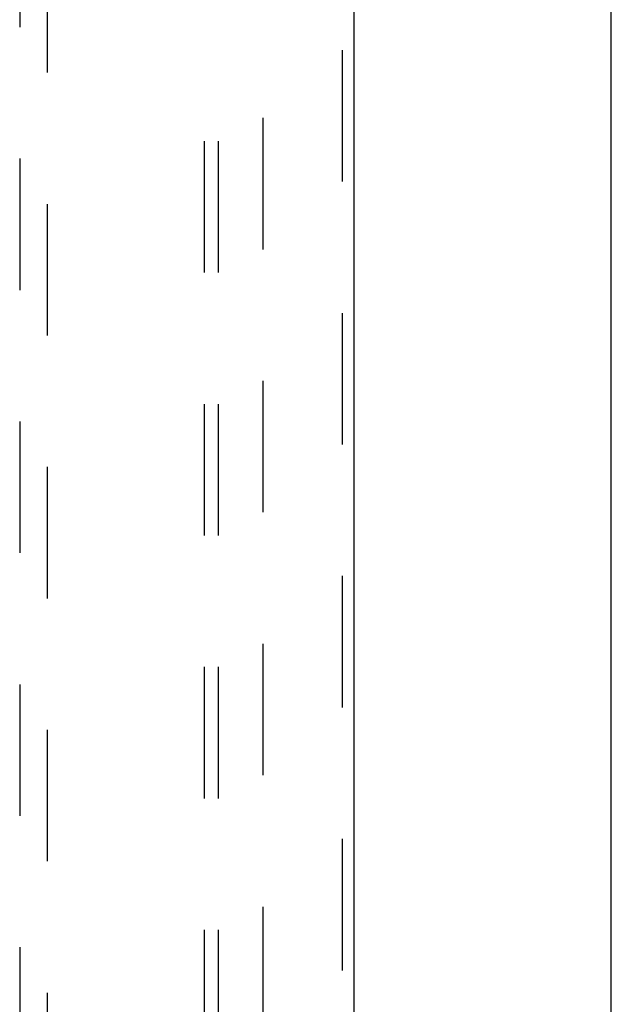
# Model space of a CAD drawing. Header units: inches. Extents: x 0 to 215, y 0 to 139.
# Tile 50 of 112: x 101.01 to 106.33, y 52.51 to 61.35. Entities that reach past the tile are written whole.
import ezdxf

# ---------------------------------------------------------------- set-up
doc = ezdxf.new("R2010")
doc.units = ezdxf.units.IN
doc.header["$LTSCALE"] = 11.804375
doc.header["$MEASUREMENT"] = 0
doc.linetypes.add('HIDDEN', pattern=[0.2, 0.1, -0.1])
doc.layers.get('0').update_dxf_attribs({"linetype": 'CONTINUOUS'})
for name, color, linetype in [('DEFAULT_2', 8, 'HIDDEN'), ('DOOR_ASSEMBLY', 7, 'CONTINUOUS'), ('SUBPANEL', 7, 'CONTINUOUS')]:
    doc.layers.add(name, color=color, linetype=linetype)

msp = doc.modelspace()

# ---------------------------------------------------------------- linework, layer by layer
at = {"color": 3, "linetype": 'Continuous'}
msp.add_line((106.3254, 6.3626), (106.3254, 92.1546), dxfattribs=at)
at = {"layer": 'DEFAULT_2', "color": 8, "linetype": 'HIDDEN'}
msp.add_line((103.2004, 9.7066), (103.2004, 88.8106), dxfattribs=at)
at = {"layer": 'DOOR_ASSEMBLY', "color": 8, "linetype": 'HIDDEN'}
for p, q in [((103.9089, 89.4046), (103.9089, 9.1126)), ((101.0129, 88.4311), (101.0129, 51.4294)), ((101.2629, 51.4294), (101.2629, 88.4311))]:
    msp.add_line(p, q, dxfattribs=at)
at = {"layer": 'DOOR_ASSEMBLY', "color": 3, "linetype": 'Continuous'}
msp.add_line((104.0129, 89.4046), (104.0129, 9.1126), dxfattribs=at)
at = {"layer": 'SUBPANEL', "color": 8, "linetype": 'HIDDEN'}
for p, q in [((102.6692, 86.2273), (102.6692, 12.2898)), ((102.7942, 86.2273), (102.7942, 12.2898))]:
    msp.add_line(p, q, dxfattribs=at)

doc.saveas('drawing.dxf')
